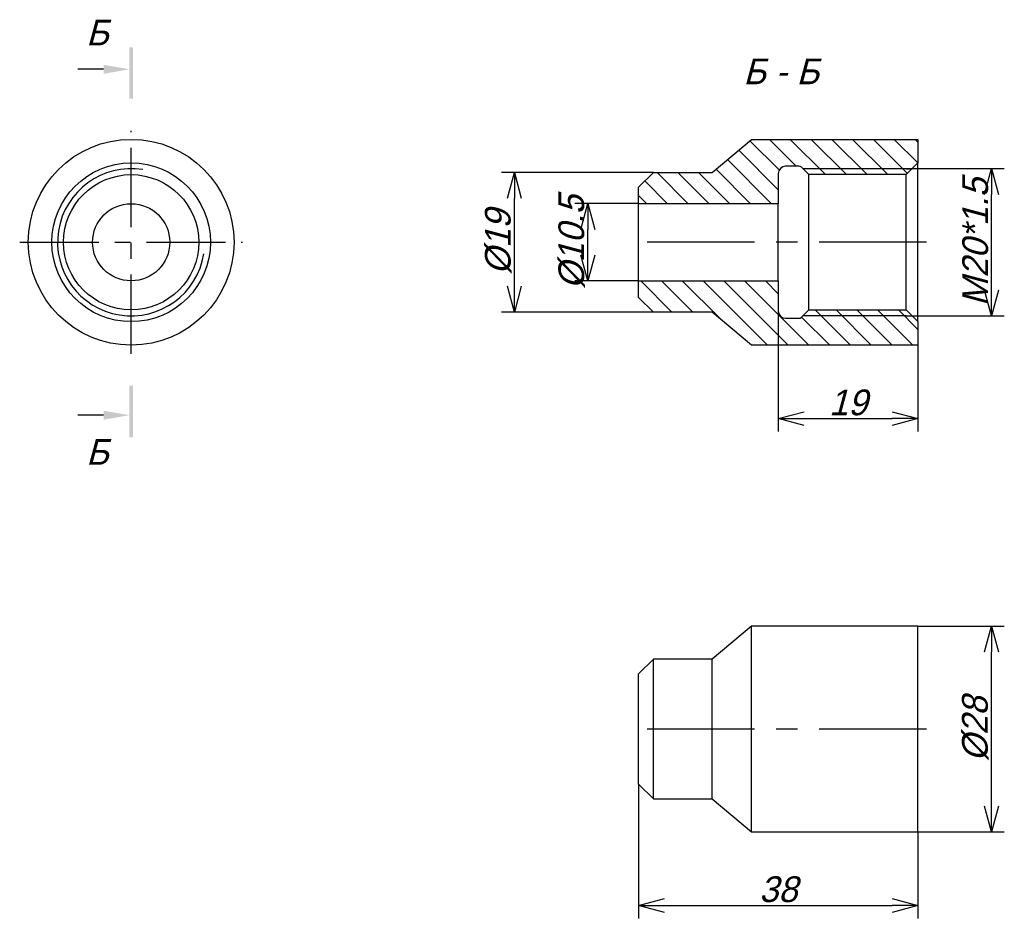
# Model space of a CAD drawing. Extents: x 35 to 169, y 111 to 233.
import ezdxf

# ---------------------------------------------------------------- set-up
doc = ezdxf.new("R2010")
doc.units = 0
doc.linetypes.add('CENTER_PER1_SCALE0_339188', pattern=[28, 10.769231, -2.153846, 2.153846, -2.153846, 10.769231])
doc.linetypes.add('CENTER_PER1_SCALE0_460327', pattern=[38, 14.615385, -2.923077, 2.923077, -2.923077, 14.615385])
doc.layers.get('0').update_dxf_attribs({"linetype": 'CONTINUOUS'})
doc.layers.get('DEFPOINTS').update_dxf_attribs({"linetype": 'CONTINUOUS'})
doc.styles.add('TEXTSTYLE_1', font='T-FLEX Type A.TTF', dxfattribs={"oblique": 15, "height": 3.5})
doc.styles.add('TEXTSTYLE_2', font='T-FLEX Type A.TTF', dxfattribs={"oblique": 15, "height": 3.5})
doc.dimstyles.new('DIM_ST_1', dxfattribs={"dimtxt": 3.5, "dimasz": 3.5, "dimexe": 1.75, "dimexo": 0, "dimgap": 0.4375, "dimtad": 1, "dimrnd": 0.01, "dimtxsty": 'TEXTSTYLE_1', "dimblk": 'OPEN30', "dimcen": 0.09, "dimclrd": 7, "dimclre": 7, "dimclrt": 7, "dimazin": 3, "dimtfac": 1, "dimtdec": 0, "dimtmove": 0, "dimatfit": 3, "dimtvp": 1, "dimtolj": 1})
doc.dimstyles.new('DIM_ST_2', dxfattribs={"dimtxt": 3.5, "dimasz": 3.5, "dimexe": 1.75, "dimexo": 0, "dimgap": 0.4375, "dimtad": 1, "dimrnd": 0.01, "dimtxsty": 'TEXTSTYLE_1', "dimblk": 'OPEN30', "dimcen": 0.09, "dimclrd": 7, "dimclre": 7, "dimclrt": 7, "dimazin": 3, "dimtfac": 1, "dimtdec": 0, "dimtmove": 0, "dimatfit": 3, "dimtvp": 1, "dimtolj": 1})
doc.dimstyles.new('DIM_ST_3', dxfattribs={"dimtxt": 3.5, "dimasz": 3.5, "dimexe": 1.75, "dimexo": 0, "dimgap": 0.4375, "dimtad": 1, "dimrnd": 0.01, "dimtxsty": 'TEXTSTYLE_1', "dimblk": 'OPEN30', "dimcen": 0.09, "dimclrd": 7, "dimclre": 7, "dimclrt": 7, "dimazin": 3, "dimtfac": 1, "dimtdec": 0, "dimtmove": 0, "dimatfit": 3, "dimtvp": 1, "dimtolj": 1})
doc.dimstyles.new('DIM_ST_4', dxfattribs={"dimtxt": 3.5, "dimasz": 3.5, "dimexe": 1.75, "dimexo": 0, "dimgap": 0.4375, "dimtad": 1, "dimrnd": 0.01, "dimtxsty": 'TEXTSTYLE_1', "dimblk": 'OPEN30', "dimcen": 0.09, "dimclrd": 7, "dimclre": 7, "dimclrt": 7, "dimazin": 3, "dimtfac": 1, "dimtdec": 0, "dimtmove": 0, "dimatfit": 3, "dimtvp": 1, "dimtolj": 1})
doc.dimstyles.new('DIM_ST_5', dxfattribs={"dimtxt": 3.5, "dimasz": 3.5, "dimexe": 1.75, "dimexo": 0, "dimgap": 0.4375, "dimtad": 1, "dimrnd": 0.01, "dimtxsty": 'TEXTSTYLE_1', "dimblk": 'OPEN30', "dimcen": 0.09, "dimclrd": 7, "dimclre": 7, "dimclrt": 7, "dimazin": 3, "dimtfac": 1, "dimtdec": 0, "dimtmove": 0, "dimatfit": 3, "dimtvp": 1, "dimtolj": 1})
doc.dimstyles.new('DIM_ST_6', dxfattribs={"dimtxt": 3.5, "dimasz": 3.5, "dimexe": 1.75, "dimexo": 0, "dimgap": 0.4375, "dimtad": 1, "dimrnd": 0.01, "dimtxsty": 'TEXTSTYLE_1', "dimblk": 'OPEN30', "dimcen": 0.09, "dimclrd": 7, "dimclre": 7, "dimclrt": 7, "dimazin": 3, "dimtfac": 1, "dimtdec": 0, "dimtmove": 0, "dimatfit": 3, "dimtvp": 1, "dimtolj": 1})

# ---------------------------------------------------------------- blocks, each defined once
blk = doc.blocks.new('_OPEN30')
at = {"color": 0, "linetype": 'BYBLOCK'}
for p, q in [((-1, 0.267949), (0, 0)), ((0, 0), (-1, -0.267949)), ((0, 0), (-1, 0))]:
    blk.add_line(p, q, dxfattribs=at)
blk = doc.blocks.new('*D5')
at = {"color": 7}
for p, q in [((118.76, 208.25), (110.1, 208.25)), ((111.85, 201.25), (111.85, 204.75)), ((118.76, 197.75), (110.1, 197.75))]:
    blk.add_line(p, q, dxfattribs=at)
at = {"layer": 'DEFPOINTS', "color": 0}
for p in [(111.85, 208.25), (118.76, 208.25), (118.76, 197.75)]:
    blk.add_point(p, dxfattribs=at)
at = {"color": 7, "xscale": 3.5, "yscale": 3.5, "zscale": 3.5}
for p, rotation in [((111.85, 208.25), 89.99999999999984), ((111.85, 197.75), 269.9999999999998)]:
    blk.add_blockref('_OPEN30', p, dxfattribs=dict(at, rotation=rotation))
at = {"color": 7, "insert": (109.66, 203), "char_height": 3.5, "attachment_point": 5, "rotation": 90, "style": 'TEXTSTYLE_1'}
blk.add_mtext('\\A1;%%c10.5{\\H0.5x;\\S^ ;}', dxfattribs=at)
blk = doc.blocks.new('*D6')
at = {"color": 7}
for p, q in [((120.76, 212.5), (100.1, 212.5)), ((101.85, 197), (101.85, 209)), ((120.76, 193.5), (100.1, 193.5))]:
    blk.add_line(p, q, dxfattribs=at)
at = {"layer": 'DEFPOINTS', "color": 0}
for p in [(101.85, 212.5), (120.76, 212.5), (120.76, 193.5)]:
    blk.add_point(p, dxfattribs=at)
at = {"color": 7, "xscale": 3.5, "yscale": 3.5, "zscale": 3.5}
for p, rotation in [((101.85, 212.5), 89.99999999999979), ((101.85, 193.5), 269.9999999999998)]:
    blk.add_blockref('_OPEN30', p, dxfattribs=dict(at, rotation=rotation))
at = {"color": 7, "insert": (99.66, 203), "char_height": 3.5, "attachment_point": 5, "rotation": 90, "style": 'TEXTSTYLE_1'}
blk.add_mtext('\\A1;%%c19{\\H0.5x;\\S^ ;}', dxfattribs=at)
blk = doc.blocks.new('*D7')
at = {"color": 7}
for p, q in [((156.76, 150.75), (168.51, 150.75)), ((166.76, 126.25), (166.76, 147.25)), ((156.76, 122.75), (168.51, 122.75))]:
    blk.add_line(p, q, dxfattribs=at)
at = {"layer": 'DEFPOINTS', "color": 0}
for p in [(156.76, 150.75), (166.76, 150.75), (156.76, 122.75)]:
    blk.add_point(p, dxfattribs=at)
at = {"color": 7, "xscale": 3.5, "yscale": 3.5, "zscale": 3.5}
for p, rotation in [((166.76, 150.75), 90), ((166.76, 122.75), 270)]:
    blk.add_blockref('_OPEN30', p, dxfattribs=dict(at, rotation=rotation))
at = {"color": 7, "insert": (164.57, 136.75), "char_height": 3.5, "attachment_point": 5, "rotation": 90, "style": 'TEXTSTYLE_1'}
blk.add_mtext('\\A1;%%c28{\\H0.5x;\\S^ ;}', dxfattribs=at)
blk = doc.blocks.new('*D8')
at = {"color": 7}
for p, q in [((155.16, 213.01), (168.51, 213.01)), ((166.76, 196.48), (166.76, 209.51)), ((155.16, 192.98), (168.51, 192.98))]:
    blk.add_line(p, q, dxfattribs=at)
at = {"layer": 'DEFPOINTS', "color": 0}
for p in [(155.16, 213.01), (166.76, 213.01), (155.16, 192.98)]:
    blk.add_point(p, dxfattribs=at)
at = {"color": 7, "xscale": 3.5, "yscale": 3.5, "zscale": 3.5}
for p, rotation in [((166.76, 213.01), 90), ((166.76, 192.98), 270)]:
    blk.add_blockref('_OPEN30', p, dxfattribs=dict(at, rotation=rotation))
at = {"color": 7, "insert": (164.57, 203), "char_height": 3.5, "attachment_point": 5, "rotation": 90, "style": 'TEXTSTYLE_1'}
blk.add_mtext('\\A1;M20*1.5', dxfattribs=at)
blk = doc.blocks.new('*D9')
at = {"color": 7}
for p, q in [((137.76, 193.65), (137.76, 177.25)), ((156.76, 192.2), (156.76, 177.25)), ((141.26, 179), (153.26, 179))]:
    blk.add_line(p, q, dxfattribs=at)
at = {"layer": 'DEFPOINTS', "color": 0}
for p in [(137.76, 193.65), (156.76, 192.2), (156.76, 179)]:
    blk.add_point(p, dxfattribs=at)
at = {"color": 7, "xscale": 3.5, "yscale": 3.5, "zscale": 3.5, "rotation": 180}
blk.add_blockref('_OPEN30', (137.76, 179), dxfattribs=at)
at = {"color": 7, "xscale": 3.5, "yscale": 3.5, "zscale": 3.5}
blk.add_blockref('_OPEN30', (156.76, 179), dxfattribs=at)
at = {"color": 7, "insert": (147.26, 181.18), "char_height": 3.5, "attachment_point": 5, "style": 'TEXTSTYLE_1'}
blk.add_mtext('\\A1;19{\\H0.5x;\\S^ ;}', dxfattribs=at)
blk = doc.blocks.new('*D10')
at = {"color": 7}
for p, q in [((118.76, 129.25), (118.76, 111)), ((156.76, 122.75), (156.76, 111)), ((122.26, 112.75), (153.26, 112.75))]:
    blk.add_line(p, q, dxfattribs=at)
at = {"layer": 'DEFPOINTS', "color": 0}
for p in [(118.76, 129.25), (156.76, 122.75), (156.76, 112.75)]:
    blk.add_point(p, dxfattribs=at)
at = {"color": 7, "xscale": 3.5, "yscale": 3.5, "zscale": 3.5}
for p, rotation in [((118.76, 112.75), 180), ((156.76, 112.75), 360)]:
    blk.add_blockref('_OPEN30', p, dxfattribs=dict(at, rotation=rotation))
at = {"color": 7, "insert": (137.76, 114.94), "char_height": 3.5, "attachment_point": 5, "style": 'TEXTSTYLE_1'}
blk.add_mtext('\\A1;38{\\H0.5x;\\S^ ;}', dxfattribs=at)
blk = doc.blocks.new('НА_САЙТ')
for points in [[(49.968, 229.53), (49.968, 222.53), (49.468, 222.53), (49.468, 229.53)], [(45.968, 225.916), (49.468, 226.53), (45.968, 227.144)], [(49.468, 176.461), (49.468, 183.461), (49.968, 183.461), (49.968, 176.461)], [(45.968, 178.847), (49.468, 179.461), (45.968, 180.075)]]:
    blk.add_hatch(color=7).paths.add_polyline_path(points, flags=0)
h = blk.add_hatch()
h.set_pattern_fill('_USER', scale=2, angle=135, style=0, pattern_type=0)
h.set_pattern_definition([(135, (0, 0), (-1.414214, -1.414214), [])])
h.paths.add_polyline_path([(140.906, 192.792), (141.909, 193.796), (155.159, 193.796), (156.759, 192.196), (156.759, 188.996), (134.122, 188.996), (128.759, 193.496), (120.759, 193.496), (118.759, 195.496), (118.759, 197.746), (137.759, 197.746), (137.759, 193.646), (137.765, 193.541), (137.781, 193.438), (137.808, 193.337), (137.846, 193.239), (137.893, 193.146), (137.95, 193.058), (138.016, 192.976), (138.09, 192.902), (138.172, 192.837), (138.259, 192.78), (138.353, 192.732), (138.45, 192.695), (138.552, 192.667), (138.655, 192.651), (138.759, 192.646), (138.759, 192.646), (140.552, 192.646), (140.605, 192.648), (140.656, 192.657), (140.707, 192.67), (140.756, 192.689), (140.802, 192.713), (140.846, 192.741)], flags=0)
h.paths.add_polyline_path([(137.759, 212.346), (137.759, 208.246), (118.759, 208.246), (118.759, 210.496), (120.759, 212.496), (128.759, 212.496), (134.122, 216.996), (156.759, 216.996), (156.759, 213.796), (155.159, 212.196), (141.909, 212.196), (140.906, 213.199), (140.867, 213.234), (140.825, 213.265), (140.779, 213.291), (140.732, 213.312), (140.682, 213.329), (140.631, 213.339), (140.552, 213.346), (140.552, 213.346), (138.759, 213.346), (138.655, 213.34), (138.552, 213.324), (138.45, 213.297), (138.353, 213.259), (138.259, 213.212), (138.172, 213.155), (138.09, 213.089), (138.016, 213.015), (137.95, 212.933), (137.893, 212.846), (137.846, 212.752), (137.808, 212.655), (137.781, 212.554), (137.765, 212.45)], flags=0)
at = {"color": 7, "linetype": 'CONTINUOUS'}
for p, q in [((45.968, 226.53), (42.468, 226.53)), ((128.759, 212.496), (134.122, 216.996)), ((134.122, 216.996), (156.759, 216.996)), ((156.759, 216.996), (156.759, 213.796)), ((140.552, 213.346), (138.759, 213.346)), ((141.909, 212.196), (140.906, 213.199)), ((141.909, 213.008), (141.098, 213.008)), ((155.159, 213.008), (141.909, 213.008)), ((155.159, 213.008), (141.909, 213.008)), ((156.759, 213.796), (155.159, 212.196)), ((155.159, 213.008), (155.971, 213.008)), ((156.759, 192.196), (156.759, 213.796)), ((118.759, 210.496), (120.759, 212.496)), ((120.759, 212.496), (128.759, 212.496)), ((137.759, 212.346), (137.759, 208.246)), ((141.909, 193.796), (141.909, 212.196)), ((155.159, 212.196), (141.909, 212.196)), ((155.159, 193.796), (155.159, 212.196)), ((118.759, 208.246), (118.759, 210.496)), ((118.759, 197.746), (118.759, 208.246)), ((137.759, 208.246), (118.759, 208.246)), ((137.759, 197.746), (137.759, 208.246)), ((118.759, 195.496), (118.759, 197.746)), ((118.759, 197.746), (137.759, 197.746)), ((137.759, 197.746), (137.759, 193.646)), ((120.759, 193.496), (118.759, 195.496)), ((128.759, 193.496), (120.759, 193.496)), ((134.122, 188.996), (128.759, 193.496)), ((140.906, 192.792), (141.909, 193.796)), ((141.909, 192.984), (141.098, 192.984)), ((141.909, 193.796), (155.159, 193.796)), ((155.159, 192.984), (141.909, 192.984)), ((155.159, 192.984), (141.909, 192.984)), ((155.159, 193.796), (156.759, 192.196)), ((155.159, 192.984), (155.971, 192.984)), ((138.759, 192.646), (140.552, 192.646)), ((156.759, 192.196), (156.759, 188.996)), ((156.759, 188.996), (134.122, 188.996)), ((45.968, 179.461), (42.468, 179.461)), ((134.122, 150.754), (128.759, 146.254)), ((156.759, 150.754), (134.122, 150.754)), ((134.122, 136.754), (134.122, 150.754)), ((156.759, 136.754), (156.759, 150.754)), ((120.759, 146.254), (118.759, 144.254)), ((120.759, 136.754), (120.759, 146.254)), ((128.759, 146.254), (120.759, 146.254)), ((128.759, 136.754), (128.759, 146.254)), ((118.759, 136.754), (118.759, 144.254)), ((118.759, 129.254), (118.759, 136.754)), ((120.759, 127.254), (120.759, 136.754)), ((128.759, 127.254), (128.759, 136.754)), ((134.122, 122.754), (134.122, 136.754)), ((156.759, 122.754), (156.759, 136.754)), ((118.759, 129.254), (120.759, 127.254)), ((120.759, 127.254), (128.759, 127.254)), ((128.759, 127.254), (134.122, 122.754)), ((134.122, 122.754), (156.759, 122.754))]:
    blk.add_line(p, q, dxfattribs=at)
at = {"color": 7, "linetype": 'CENTER_PER1_SCALE0_339188'}
for p, q in [((49.718, 187.829), (49.718, 218.162)), ((34.551, 202.996), (64.885, 202.996))]:
    blk.add_line(p, q, dxfattribs=at)
at = {"color": 7, "linetype": 'CENTER_PER1_SCALE0_460327'}
for p, q in [((157.926, 202.996), (117.593, 202.996)), ((157.926, 136.754), (117.593, 136.754))]:
    blk.add_line(p, q, dxfattribs=at)
at = {"color": 7, "linetype": 'CONTINUOUS'}
for radius in [14, 10.8, 9.2, 5.25]:
    blk.add_circle((49.718, 202.996), radius, dxfattribs=at)
for centre, radius, start, end in [((49.718, 202.996), 10.012, 81, 351), ((138.759, 212.346), 1, 90, 180), ((140.552, 212.846), 0.5, 45, 90), ((138.759, 193.646), 1, 180, 270), ((140.552, 193.146), 0.5, 270, 315)]:
    blk.add_arc(centre, radius, start, end, dxfattribs=at)
at = {"color": 7, "style": 'TEXTSTYLE_2', "oblique": 15}
for s, p in [('Б', (43.593, 229.78)), ('Б - Б', (133.006, 224.496)), ('Б', (43.593, 172.711))]:
    blk.add_text(s, height=3.5, dxfattribs=at).set_placement(p)
for base, p1, p2, text, dimstyle, picture, middle in [((166.759, 213.008), (155.159, 192.984), (155.159, 213.008), 'M20*1.5', 'DIM_ST_4', '*D8', (166.759, 202.996)), ((101.85, 212.496), (120.759, 193.496), (120.759, 212.496), '%%c<>{\\H0.5x;\\S^ ;}', 'DIM_ST_2', '*D6', (101.85, 202.996)), ((111.85, 208.246), (118.759, 197.746), (118.759, 208.246), '%%c<>{\\H0.5x;\\S^ ;}', 'DIM_ST_1', '*D5', (111.85, 202.996)), ((166.759, 150.754), (156.759, 122.754), (156.759, 150.754), '%%c<>{\\H0.5x;\\S^ ;}', 'DIM_ST_3', '*D7', (166.759, 136.754))]:
    dim = blk.add_linear_dim(base=base, p1=p1, p2=p2, angle=90, text=text, dimstyle=dimstyle)
    dim.commit()
    dim.dimension.update_dxf_attribs({"geometry": picture, "text_midpoint": middle, "dimtype": 160})
for base, p1, p2, dimstyle, picture, middle in [((156.759, 178.996), (137.759, 193.646), (156.759, 192.196), 'DIM_ST_5', '*D9', (147.259, 178.996)), ((156.759, 112.754), (118.759, 129.254), (156.759, 122.754), 'DIM_ST_6', '*D10', (137.759, 112.754))]:
    dim = blk.add_linear_dim(base=base, p1=p1, p2=p2, text='<>{\\H0.5x;\\S^ ;}', dimstyle=dimstyle)
    dim.commit()
    dim.dimension.update_dxf_attribs({"geometry": picture, "text_midpoint": middle, "dimtype": 160})

msp = doc.modelspace()

# ---------------------------------------------------------------- block references
msp.add_blockref('НА_САЙТ', (0, 0))

doc.saveas('drawing.dxf')
